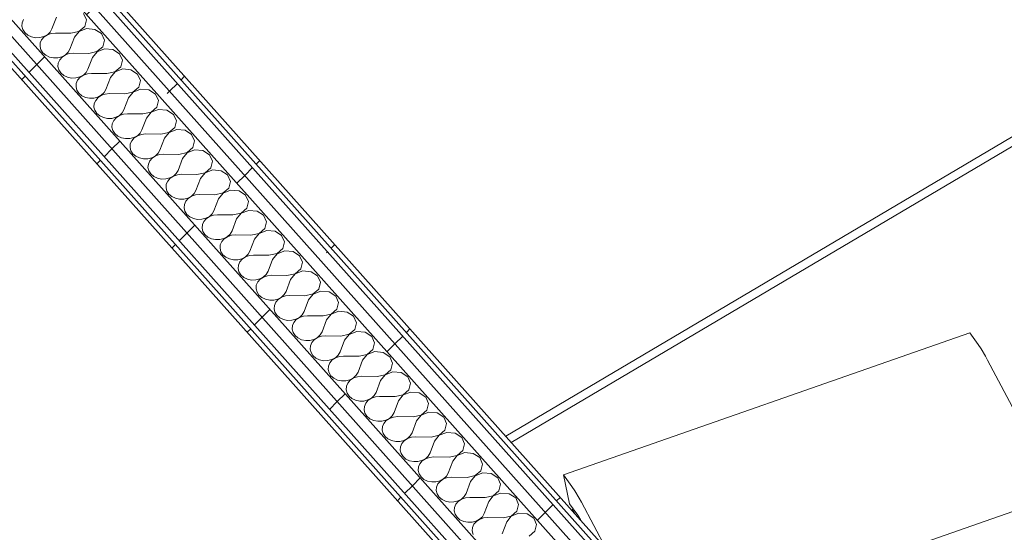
# Model space of a CAD drawing. Header units: millimetres. Extents: x -36631 to 27388, y -24993 to 6945.
# Tile 113 of 256: x -2560 to -1425, y -16133 to -15542. Entities that reach past the tile are written whole.
import ezdxf

# ---------------------------------------------------------------- set-up
doc = ezdxf.new("R2010")
doc.units = ezdxf.units.MM
doc.header["$MEASUREMENT"] = 0
doc.linetypes.add('Wipeout_Contour', pattern=[1000, 0, -1000])
doc.layers.add('Nuevo_08_E_Envans secs', color=7, linetype='Continuous')
doc.layers.add('Nuevo_09_EI_Mobiliari general', color=7, linetype='Continuous')
doc.layers.add('Nuevo_08_E_Envans secs_Pluma_Nº__1', color=7, linetype='Continuous', lineweight=5)
doc.layers.add('Nuevo_09_EI_Mobiliari general_Pluma_Nº__1', color=7, linetype='Continuous', lineweight=5)
for name, color, linetype, lineweight, true_color in [('Nuevo_08_E_Envans secs_Pluma_Nº__102', 7, 'Continuous', 5, 0xcccccc), ('Nuevo_08_E_Envans secs_Pluma_Nº__171', 171, 'Continuous', 13, 0xaaaaff), ('Nuevo_08_E_Envans secs_Pluma_Nº__177', 7, 'Continuous', 15, 0xf7e046)]:
    doc.layers.add(name, color=color, linetype=linetype, lineweight=lineweight, true_color=true_color)
pattern_1 = [(45, (0, 0), (-183.8478, 183.8478), [195, -65]), (45, (7e-14, 183.85), (-183.8478, 183.8478), [195, -65])]

# ---------------------------------------------------------------- blocks, each defined once
blk = doc.blocks.new('Elem Sección_161_1')
at = {"layer": 'Nuevo_09_EI_Mobiliari general_Pluma_Nº__1', "color": 7, "linetype": 'Continuous', "lineweight": 5}
for p, q in [((-399.5, -15074.8), (-1999.5, -16022.4)), ((-399.5, -15085.9), (-1993.1, -16029.7))]:
    blk.add_line(p, q, dxfattribs=at)
blk = doc.blocks.new('Elem Sección_164_1')
at = {"layer": 'Nuevo_09_EI_Mobiliari general_Pluma_Nº__1', "color": 7, "linetype": 'Continuous', "lineweight": 5}
for p, q in [((-1932.8, -16067.1), (-1464.6, -15903.1)), ((-1454.9, -15916.5), (-1464.6, -15903.1)), ((-1451.5, -15921.5), (-1454.9, -15916.5)), ((-1446.5, -15929.9), (-1451.5, -15921.5)), ((-1443.9, -15934.7), (-1446.5, -15929.9)), ((-1361.6, -16090.5), (-1443.9, -15934.7)), ((-1742.2, -16223.7), (-1273.9, -16059.8)), ((-1256.2, -16096.6), (-1273.9, -16059.8)), ((-1923.2, -16080.5), (-1932.8, -16067.1)), ((-1932.8, -16067.1), (-1926, -16100.4)), ((-1919.7, -16085.4), (-1923.2, -16080.5)), ((-1914.7, -16093.8), (-1919.7, -16085.4)), ((-1912.2, -16098.6), (-1914.7, -16093.8)), ((-1724.4, -16260.5), (-1256.2, -16096.6)), ((-1261.8, -16105.9), (-1256.2, -16096.6)), ((-1926, -16100.4), (-1916.5, -16113.6)), ((-1923.1, -16107.2), (-1921.5, -16106.6)), ((-1919.3, -16112.5), (-1923.1, -16107.2)), ((-1923.1, -16107.2), (-1923.1, -16108.2)), ((-1883.8, -16152.3), (-1912.2, -16098.6)), ((-1722.9, -16267.3), (-1254.7, -16103.4)), ((-1251, -16110.6), (-1254.7, -16103.4)), ((-1916.5, -16113.6), (-1915.2, -16115.4)), ((-1915.2, -16115.4), (-1913.3, -16118.6)), ((-1913.3, -16118.6), (-1912.6, -16120)), ((-1719.3, -16274.6), (-1251, -16110.6)), ((-1264.5, -16136.7), (-1251, -16110.6)), ((-1277.1, -16219.7), (-1264.5, -16136.7)), ((-1276.3, -16266.3), (-1277.1, -16219.7)), ((-1742.2, -16223.7), (-1754.7, -16243.9)), ((-1724.4, -16260.5), (-1742.2, -16223.7)), ((-1754.7, -16243.9), (-1762.7, -16288.3)), ((-1737, -16281.4), (-1724.4, -16260.5)), ((-1722.9, -16267.3), (-1736.3, -16293.3)), ((-1719.3, -16274.6), (-1722.9, -16267.3)), ((-1277.4, -16269), (-1276.5, -16267.7)), ((-1276.5, -16267.7), (-1276.3, -16266.3)), ((-1732.7, -16300.6), (-1719.3, -16274.6)), ((-1660.4, -16403.1), (-1277.4, -16269)), ((-1742.2, -16311.3), (-1737, -16281.4)), ((-1286.1, -16287.4), (-1324.4, -16285.4)), ((-1286.1, -16287.4), (-1282.2, -16293.4)), ((-1258.7, -16312.5), (-1286.1, -16287.4)), ((-1736.3, -16293.3), (-1739.5, -16314.3)), ((-1735.5, -16318.8), (-1732.7, -16300.6)), ((-1346, -16293), (-1346.3, -16299.6)), ((-1282.2, -16293.4), (-1285.2, -16302.8)), ((-1350.5, -16308.2), (-1406.8, -16314.3)), ((-1301.7, -16310.7), (-1350.5, -16308.2)), ((-1293.3, -16309.9), (-1301.7, -16310.7)), ((-1278.9, -16331.6), (-1301.7, -16310.7)), ((-1285.2, -16302.8), (-1293.3, -16309.9)), ((-1258.9, -16312.4), (-1246.9, -16309.2)), ((-1258.7, -16312.5), (-1253.9, -16319.4)), ((-1256.4, -16315.9), (-1246.6, -16313.3)), ((-1246.9, -16309.2), (-1227.5, -16310.2)), ((-1246.6, -16313.3), (-1225.6, -16314.4)), ((-1227.5, -16310.2), (-1219.4, -16316.8)), ((-1253.9, -16319.4), (-1257.9, -16327.9)), ((-1225.6, -16314.4), (-1216.9, -16321.6)), ((-1219.4, -16316.8), (-1219.3, -16319.6)), ((-1216.9, -16321.6), (-1215.5, -16344.9)), ((-1268.2, -16332.9), (-1278.9, -16331.6)), ((-1276.1, -16332), (-1275, -16351.4)), ((-1275.7, -16339.7), (-1275.7, -16332)), ((-1266.9, -16335.3), (-1268.5, -16336.6)), ((-1257.9, -16327.9), (-1268.2, -16332.9)), ((-1263.8, -16332.8), (-1266.2, -16334.8)), ((-1262.7, -16330.2), (-1263.8, -16332.8)), ((-1273.5, -16338.9), (-1275.7, -16339.7)), ((-1275, -16351.4), (-1266.3, -16342.3)), ((-1268.5, -16336.6), (-1273.5, -16338.9)), ((-1265.1, -16342.6), (-1273.3, -16351.2)), ((-1266.3, -16342.3), (-1245.3, -16336.6)), ((-1245.3, -16337.3), (-1265.1, -16342.6)), ((-1264.4, -16347.7), (-1245, -16342.5)), ((-1245.3, -16336.6), (-1224.2, -16337.7)), ((-1225.5, -16338.3), (-1245.3, -16337.3)), ((-1245, -16342.5), (-1225.6, -16343.5)), ((-1225.6, -16343.5), (-1217.5, -16350.2)), ((-1217.2, -16345.1), (-1225.5, -16338.3)), ((-1224.2, -16337.7), (-1215.5, -16344.9)), ((-1217.9, -16344.6), (-1217.5, -16350.2)), ((-1215.5, -16344.9), (-1217.2, -16345.1)), ((-1273.3, -16351.2), (-1275, -16351.4)), ((-1272.7, -16350.6), (-1272.4, -16356.1)), ((-1272.4, -16356.1), (-1264.4, -16347.7)), ((-1264.4, -16362.8), (-1272.4, -16356.1)), ((-1225.6, -16358.6), (-1239.5, -16362.3)), ((-1217.5, -16350.2), (-1225.6, -16358.6)), ((-1499.6, -16485.6), (-1561.4, -16368.4)), ((-1250.5, -16363.5), (-1264.4, -16362.8)), ((-1527.5, -16495.3), (-1589.3, -16378.2)), ((-1512.5, -16486.6), (-1522.7, -16491.2)), ((-1502.9, -16484.3), (-1512.5, -16486.6)), ((-1480.4, -16530.7), (-1499.6, -16485.6)), ((-1521.9, -16508.4), (-1527.5, -16495.3)), ((-1490.3, -16538.9), (-1494.1, -16539.7)), ((-1481.6, -16534.4), (-1490.3, -16538.9)), ((-1480.4, -16530.7), (-1481.6, -16534.4)), ((-1473.8, -16562.5), (-1480.4, -16530.7)), ((-1446.8, -16619.5), (-1446.6, -16620.4)), ((-1446.6, -16620.4), (-1446.8, -16620.6))]:
    blk.add_line(p, q, dxfattribs=at)
blk = doc.blocks.new('*X284')
at = {"layer": 'Nuevo_08_E_Envans secs_Pluma_Nº__102', "color": 254, "linetype": 'Continuous', "lineweight": 5, "true_color": 0xcccccc}
for p, q in [((-2555.4, -15541.4), (-2557, -15545.2)), ((-2517.5, -15538.6), (-2522.8, -15552.3)), ((-2483, -15541.7), (-2486.3, -15534.4)), ((-2557, -15545.2), (-2557.3, -15549.1)), ((-2557.3, -15549.1), (-2556.3, -15553)), ((-2524.8, -15555.9), (-2522.8, -15552.3)), ((-2491.6, -15555.2), (-2485, -15549.5)), ((-2482.8, -15551.9), (-2491.5, -15555.3)), ((-2485, -15549.5), (-2483, -15541.7)), ((-2473.2, -15552.8), (-2482.8, -15551.9)), ((-2465.6, -15557.7), (-2473.2, -15552.8)), ((-2556.3, -15553), (-2554, -15556.5)), ((-2554, -15556.5), (-2550.6, -15559.4)), ((-2550.6, -15559.4), (-2546.4, -15561.4)), ((-2546.4, -15561.4), (-2541.7, -15562.4)), ((-2541.7, -15562.4), (-2536.8, -15562.3)), ((-2536.8, -15562.3), (-2532.1, -15561.1)), ((-2531.8, -15561.5), (-2534.6, -15564.7)), ((-2532.1, -15561.1), (-2528, -15558.9)), ((-2528, -15559), (-2531.8, -15561.5)), ((-2528, -15558.9), (-2524.8, -15555.9)), ((-2523.5, -15557.5), (-2528, -15559)), ((-2518.6, -15557), (-2523.5, -15557.5)), ((-2500.9, -15557.2), (-2518.6, -15557)), ((-2496.8, -15561.9), (-2502, -15575.6)), ((-2500.9, -15557.2), (-2491.6, -15555.2)), ((-2491.5, -15555.3), (-2496.8, -15561.9)), ((-2462.2, -15565.1), (-2465.6, -15557.7)), ((-2536.2, -15568.5), (-2536.5, -15572.4)), ((-2536.5, -15572.4), (-2535.5, -15576.3)), ((-2534.6, -15564.7), (-2536.2, -15568.5)), ((-2470.8, -15578.5), (-2464.2, -15572.8)), ((-2462, -15575.2), (-2470.7, -15578.6)), ((-2464.2, -15572.8), (-2462.2, -15565.1)), ((-2452.4, -15576.1), (-2462, -15575.2)), ((-2535.5, -15576.3), (-2533.2, -15579.8)), ((-2533.2, -15579.8), (-2529.8, -15582.7)), ((-2529.8, -15582.7), (-2525.6, -15584.7)), ((-2525.6, -15584.7), (-2520.9, -15585.7)), ((-2520.9, -15585.7), (-2516, -15585.6)), ((-2516, -15585.6), (-2511.4, -15584.4)), ((-2511, -15584.8), (-2513.8, -15588)), ((-2511.4, -15584.4), (-2507.3, -15582.2)), ((-2507.2, -15582.3), (-2511, -15584.8)), ((-2507.3, -15582.2), (-2504.1, -15579.2)), ((-2502.7, -15580.8), (-2507.2, -15582.3)), ((-2504.1, -15579.2), (-2502, -15575.6)), ((-2497.9, -15580.3), (-2502.7, -15580.8)), ((-2480.2, -15580.5), (-2497.9, -15580.3)), ((-2476, -15585.2), (-2481.2, -15598.9)), ((-2480.2, -15580.5), (-2470.8, -15578.5)), ((-2470.7, -15578.6), (-2476, -15585.2)), ((-2444.8, -15581), (-2452.4, -15576.1)), ((-2441.5, -15588.4), (-2444.8, -15581)), ((-2515.5, -15591.8), (-2515.8, -15595.7)), ((-2515.8, -15595.7), (-2514.8, -15599.6)), ((-2513.8, -15588), (-2515.5, -15591.8)), ((-2450.1, -15601.8), (-2443.4, -15596.1)), ((-2443.4, -15596.1), (-2441.5, -15588.4)), ((-2514.8, -15599.6), (-2512.5, -15603.1)), ((-2512.5, -15603.1), (-2509.1, -15606)), ((-2509.1, -15606), (-2504.9, -15608)), ((-2504.9, -15608), (-2500.1, -15609)), ((-2500.1, -15609), (-2495.3, -15608.9)), ((-2495.3, -15608.9), (-2490.6, -15607.7)), ((-2490.2, -15608.1), (-2493.1, -15611.3)), ((-2490.6, -15607.7), (-2486.5, -15605.5)), ((-2486.4, -15605.6), (-2490.2, -15608.1)), ((-2486.5, -15605.5), (-2483.3, -15602.5)), ((-2481.9, -15604.1), (-2486.4, -15605.6)), ((-2483.3, -15602.5), (-2481.2, -15598.9)), ((-2477.1, -15603.6), (-2481.9, -15604.1)), ((-2459.4, -15603.8), (-2477.1, -15603.6)), ((-2455.3, -15608.5), (-2460.5, -15622.2)), ((-2459.4, -15603.8), (-2450.1, -15601.8)), ((-2450, -15601.9), (-2455.3, -15608.5)), ((-2441.2, -15598.5), (-2450, -15601.9)), ((-2431.6, -15599.4), (-2441.2, -15598.5)), ((-2424, -15604.3), (-2431.6, -15599.4)), ((-2420.7, -15611.7), (-2424, -15604.3)), ((-2494.7, -15615.1), (-2495, -15619.1)), ((-2495, -15619.1), (-2494, -15622.9)), ((-2493.1, -15611.3), (-2494.7, -15615.1)), ((-2429.3, -15625.1), (-2422.7, -15619.4)), ((-2422.7, -15619.4), (-2420.7, -15611.7)), ((-2494, -15622.9), (-2491.7, -15626.4)), ((-2491.7, -15626.4), (-2488.3, -15629.3)), ((-2488.3, -15629.3), (-2484.1, -15631.3)), ((-2484.1, -15631.3), (-2479.4, -15632.3)), ((-2479.4, -15632.3), (-2474.5, -15632.2)), ((-2474.5, -15632.2), (-2469.8, -15631)), ((-2469.5, -15631.4), (-2472.3, -15634.7)), ((-2469.8, -15631), (-2465.8, -15628.8)), ((-2465.7, -15628.9), (-2469.5, -15631.4)), ((-2465.8, -15628.8), (-2462.6, -15625.8)), ((-2461.2, -15627.4), (-2465.7, -15628.9)), ((-2462.6, -15625.8), (-2460.5, -15622.2)), ((-2456.3, -15626.9), (-2461.2, -15627.4)), ((-2438.6, -15627.1), (-2456.3, -15626.9)), ((-2434.5, -15631.8), (-2439.7, -15645.5)), ((-2438.6, -15627.1), (-2429.3, -15625.1)), ((-2429.2, -15625.2), (-2434.5, -15631.8)), ((-2420.5, -15621.8), (-2429.2, -15625.2)), ((-2410.9, -15622.7), (-2420.5, -15621.8)), ((-2403.3, -15627.6), (-2410.9, -15622.7)), ((-2400, -15635), (-2403.3, -15627.6)), ((-2473.9, -15638.4), (-2474.3, -15642.4)), ((-2474.3, -15642.4), (-2473.2, -15646.2)), ((-2472.3, -15634.7), (-2473.9, -15638.4)), ((-2408.5, -15648.4), (-2401.9, -15642.7)), ((-2401.9, -15642.7), (-2400, -15635)), ((-2473.2, -15646.2), (-2470.9, -15649.7)), ((-2470.9, -15649.7), (-2467.5, -15652.6)), ((-2467.5, -15652.6), (-2463.3, -15654.6)), ((-2463.3, -15654.6), (-2458.6, -15655.6)), ((-2453.7, -15655.5), (-2449.1, -15654.3)), ((-2448.7, -15654.7), (-2451.5, -15658)), ((-2449.1, -15654.3), (-2445, -15652.1)), ((-2444.9, -15652.2), (-2448.7, -15654.7)), ((-2445, -15652.1), (-2441.8, -15649.1)), ((-2440.4, -15650.7), (-2444.9, -15652.2)), ((-2441.8, -15649.1), (-2439.7, -15645.5)), ((-2435.6, -15650.2), (-2440.4, -15650.7)), ((-2417.9, -15650.4), (-2435.6, -15650.2)), ((-2417.9, -15650.4), (-2408.5, -15648.4)), ((-2408.5, -15648.5), (-2413.7, -15655.1)), ((-2399.7, -15645.1), (-2408.5, -15648.5)), ((-2390.1, -15646), (-2399.7, -15645.1)), ((-2382.5, -15650.9), (-2390.1, -15646)), ((-2379.2, -15658.3), (-2382.5, -15650.9)), ((-2458.6, -15655.6), (-2453.7, -15655.5)), ((-2453.2, -15661.7), (-2453.5, -15665.7)), ((-2453.5, -15665.7), (-2452.5, -15669.6)), ((-2451.5, -15658), (-2453.2, -15661.7)), ((-2413.7, -15655.1), (-2419, -15668.9)), ((-2387.8, -15671.7), (-2381.1, -15666)), ((-2381.1, -15666), (-2379.2, -15658.3)), ((-2452.5, -15669.6), (-2450.2, -15673.1)), ((-2450.2, -15673.1), (-2446.8, -15675.9)), ((-2446.8, -15675.9), (-2442.6, -15677.9)), ((-2433, -15678.8), (-2428.3, -15677.6)), ((-2428.3, -15677.6), (-2424.2, -15675.5)), ((-2424.1, -15675.5), (-2427.9, -15678)), ((-2424.2, -15675.5), (-2421, -15672.5)), ((-2419.6, -15674), (-2424.1, -15675.5)), ((-2421, -15672.5), (-2419, -15668.9)), ((-2414.8, -15673.5), (-2419.6, -15674)), ((-2397.1, -15673.7), (-2414.8, -15673.5)), ((-2397.1, -15673.7), (-2387.8, -15671.7)), ((-2387.7, -15671.8), (-2393, -15678.4)), ((-2378.9, -15668.5), (-2387.7, -15671.8)), ((-2369.3, -15669.3), (-2378.9, -15668.5)), ((-2361.7, -15674.2), (-2369.3, -15669.3)), ((-2358.4, -15681.6), (-2361.7, -15674.2)), ((-2442.6, -15677.9), (-2437.8, -15678.9)), ((-2437.8, -15678.9), (-2433, -15678.8)), ((-2432.4, -15685), (-2432.7, -15689)), ((-2432.7, -15689), (-2431.7, -15692.9)), ((-2430.8, -15681.3), (-2432.4, -15685)), ((-2427.9, -15678), (-2430.8, -15681.3)), ((-2393, -15678.4), (-2398.2, -15692.2)), ((-2360.4, -15689.3), (-2358.4, -15681.6)), ((-2431.7, -15692.9), (-2429.4, -15696.4)), ((-2429.4, -15696.4), (-2426, -15699.2)), ((-2426, -15699.2), (-2421.8, -15701.2)), ((-2407.5, -15700.9), (-2403.5, -15698.8)), ((-2403.4, -15698.9), (-2407.2, -15701.3)), ((-2403.5, -15698.8), (-2400.3, -15695.8)), ((-2398.9, -15697.3), (-2403.4, -15698.9)), ((-2400.3, -15695.8), (-2398.2, -15692.2)), ((-2394, -15696.8), (-2398.9, -15697.3)), ((-2376.3, -15697.1), (-2394, -15696.8)), ((-2376.3, -15697.1), (-2367, -15695)), ((-2366.9, -15695.1), (-2372.2, -15701.7)), ((-2367, -15695), (-2360.4, -15689.3)), ((-2358.2, -15691.8), (-2366.9, -15695.1)), ((-2348.6, -15692.6), (-2358.2, -15691.8)), ((-2341, -15697.5), (-2348.6, -15692.6)), ((-2337.7, -15704.9), (-2341, -15697.5)), ((-2421.8, -15701.2), (-2417.1, -15702.2)), ((-2417.1, -15702.2), (-2412.2, -15702.1)), ((-2412.2, -15702.1), (-2407.5, -15700.9)), ((-2411.6, -15708.3), (-2412, -15712.3)), ((-2410, -15704.6), (-2411.6, -15708.3)), ((-2407.2, -15701.3), (-2410, -15704.6)), ((-2372.2, -15701.7), (-2377.4, -15715.5)), ((-2339.6, -15712.6), (-2337.7, -15704.9)), ((-2412, -15712.3), (-2410.9, -15716.2)), ((-2410.9, -15716.2), (-2408.6, -15719.7)), ((-2408.6, -15719.7), (-2405.3, -15722.5)), ((-2405.3, -15722.5), (-2401, -15724.5)), ((-2386.8, -15724.2), (-2382.7, -15722.1)), ((-2382.6, -15722.2), (-2386.4, -15724.6)), ((-2382.7, -15722.1), (-2379.5, -15719.1)), ((-2378.1, -15720.6), (-2382.6, -15722.2)), ((-2379.5, -15719.1), (-2377.4, -15715.5)), ((-2373.3, -15720.1), (-2378.1, -15720.6)), ((-2355.6, -15720.4), (-2373.3, -15720.1)), ((-2355.6, -15720.4), (-2346.2, -15718.3)), ((-2346.2, -15718.4), (-2351.4, -15725)), ((-2346.2, -15718.3), (-2339.6, -15712.6)), ((-2337.4, -15715.1), (-2346.2, -15718.4)), ((-2327.8, -15716), (-2337.4, -15715.1)), ((-2320.2, -15720.8), (-2327.8, -15716)), ((-2316.9, -15728.2), (-2320.2, -15720.8)), ((-2401, -15724.5), (-2396.3, -15725.5)), ((-2396.3, -15725.5), (-2391.4, -15725.4)), ((-2391.4, -15725.4), (-2386.8, -15724.2)), ((-2390.9, -15731.6), (-2391.2, -15735.6)), ((-2389.2, -15727.9), (-2390.9, -15731.6)), ((-2386.4, -15724.6), (-2389.2, -15727.9)), ((-2351.4, -15725), (-2356.7, -15738.8)), ((-2318.8, -15735.9), (-2316.9, -15728.2)), ((-2391.2, -15735.6), (-2390.2, -15739.5)), ((-2390.2, -15739.5), (-2387.9, -15743)), ((-2387.9, -15743), (-2384.5, -15745.8)), ((-2366, -15747.5), (-2361.9, -15745.4)), ((-2361.8, -15745.5), (-2365.7, -15748)), ((-2361.9, -15745.4), (-2358.7, -15742.4)), ((-2357.3, -15743.9), (-2361.8, -15745.5)), ((-2358.7, -15742.4), (-2356.7, -15738.8)), ((-2352.5, -15743.4), (-2357.3, -15743.9)), ((-2334.8, -15743.7), (-2352.5, -15743.4)), ((-2334.8, -15743.7), (-2325.5, -15741.6)), ((-2325.4, -15741.7), (-2330.7, -15748.3)), ((-2325.5, -15741.6), (-2318.8, -15735.9)), ((-2316.7, -15738.4), (-2325.4, -15741.7)), ((-2307, -15739.3), (-2316.7, -15738.4)), ((-2299.5, -15744.1), (-2307, -15739.3)), ((-2296.1, -15751.5), (-2299.5, -15744.1)), ((-2384.5, -15745.8), (-2380.3, -15747.8)), ((-2380.3, -15747.8), (-2375.5, -15748.8)), ((-2375.5, -15748.8), (-2370.7, -15748.7)), ((-2370.7, -15748.7), (-2366, -15747.5)), ((-2370.1, -15754.9), (-2370.4, -15758.9)), ((-2368.5, -15751.2), (-2370.1, -15754.9)), ((-2365.7, -15748), (-2368.5, -15751.2)), ((-2330.7, -15748.3), (-2335.9, -15762.1)), ((-2298.1, -15759.2), (-2296.1, -15751.5)), ((-2370.4, -15758.9), (-2369.4, -15762.8)), ((-2369.4, -15762.8), (-2367.1, -15766.3)), ((-2367.1, -15766.3), (-2363.7, -15769.2)), ((-2341.2, -15768.7), (-2338, -15765.7)), ((-2336.6, -15767.2), (-2341.1, -15768.8)), ((-2338, -15765.7), (-2335.9, -15762.1)), ((-2331.7, -15766.7), (-2336.6, -15767.2)), ((-2314.1, -15767), (-2331.7, -15766.7)), ((-2314.1, -15767), (-2304.7, -15764.9)), ((-2304.6, -15765), (-2309.9, -15771.6)), ((-2304.7, -15764.9), (-2298.1, -15759.2)), ((-2295.9, -15761.7), (-2304.6, -15765)), ((-2286.3, -15762.6), (-2295.9, -15761.7)), ((-2278.7, -15767.4), (-2286.3, -15762.6)), ((-2275.4, -15774.8), (-2278.7, -15767.4)), ((-2363.7, -15769.2), (-2359.5, -15771.2)), ((-2359.5, -15771.2), (-2354.8, -15772.1)), ((-2354.8, -15772.1), (-2349.9, -15772)), ((-2349.9, -15772), (-2345.2, -15770.9)), ((-2349.3, -15778.2), (-2349.7, -15782.2)), ((-2347.7, -15774.5), (-2349.3, -15778.2)), ((-2344.9, -15771.3), (-2347.7, -15774.5)), ((-2345.2, -15770.9), (-2341.2, -15768.7)), ((-2341.1, -15768.8), (-2344.9, -15771.3)), ((-2309.9, -15771.6), (-2315.1, -15785.4)), ((-2277.3, -15782.5), (-2275.4, -15774.8)), ((-2349.7, -15782.2), (-2348.6, -15786.1)), ((-2348.6, -15786.1), (-2346.3, -15789.6)), ((-2346.3, -15789.6), (-2343, -15792.5)), ((-2320.4, -15792), (-2317.2, -15789)), ((-2315.8, -15790.5), (-2320.3, -15792.1)), ((-2317.2, -15789), (-2315.1, -15785.4)), ((-2311, -15790.1), (-2315.8, -15790.5)), ((-2293.3, -15790.3), (-2311, -15790.1)), ((-2293.3, -15790.3), (-2284, -15788.3)), ((-2283.9, -15788.3), (-2289.1, -15794.9)), ((-2284, -15788.3), (-2277.3, -15782.5)), ((-2275.1, -15785), (-2283.9, -15788.3)), ((-2265.5, -15785.9), (-2275.1, -15785)), ((-2257.9, -15790.7), (-2265.5, -15785.9)), ((-2254.6, -15798.1), (-2257.9, -15790.7)), ((-2343, -15792.5), (-2338.7, -15794.5)), ((-2338.7, -15794.5), (-2334, -15795.4)), ((-2334, -15795.4), (-2329.1, -15795.3)), ((-2329.1, -15795.3), (-2324.5, -15794.2)), ((-2328.6, -15801.6), (-2328.9, -15805.5)), ((-2327, -15797.8), (-2328.6, -15801.6)), ((-2324.1, -15794.6), (-2327, -15797.8)), ((-2324.5, -15794.2), (-2320.4, -15792)), ((-2320.3, -15792.1), (-2324.1, -15794.6)), ((-2289.1, -15794.9), (-2294.4, -15808.7)), ((-2256.6, -15805.8), (-2254.6, -15798.1)), ((-2328.9, -15805.5), (-2327.9, -15809.4)), ((-2327.9, -15809.4), (-2325.6, -15812.9)), ((-2325.6, -15812.9), (-2322.2, -15815.8)), ((-2299.6, -15815.3), (-2296.4, -15812.3)), ((-2295.1, -15813.8), (-2299.6, -15815.4)), ((-2296.4, -15812.3), (-2294.4, -15808.7)), ((-2290.2, -15813.4), (-2295.1, -15813.8)), ((-2272.5, -15813.6), (-2290.2, -15813.4)), ((-2272.5, -15813.6), (-2263.2, -15811.6)), ((-2263.1, -15811.7), (-2268.4, -15818.3)), ((-2263.2, -15811.6), (-2256.6, -15805.8)), ((-2254.4, -15808.3), (-2263.1, -15811.7)), ((-2244.8, -15809.2), (-2254.4, -15808.3)), ((-2237.2, -15814.1), (-2244.8, -15809.2)), ((-2322.2, -15815.8), (-2318, -15817.8)), ((-2318, -15817.8), (-2313.3, -15818.8)), ((-2313.3, -15818.8), (-2308.4, -15818.7)), ((-2308.4, -15818.7), (-2303.7, -15817.5)), ((-2307.8, -15824.9), (-2308.1, -15828.8)), ((-2306.2, -15821.1), (-2307.8, -15824.9)), ((-2303.4, -15817.9), (-2306.2, -15821.1)), ((-2303.7, -15817.5), (-2299.6, -15815.3)), ((-2299.6, -15815.4), (-2303.4, -15817.9)), ((-2268.4, -15818.3), (-2273.6, -15832)), ((-2233.8, -15821.4), (-2237.2, -15814.1)), ((-2235.8, -15829.1), (-2233.8, -15821.4)), ((-2308.1, -15828.8), (-2307.1, -15832.7)), ((-2307.1, -15832.7), (-2304.8, -15836.2)), ((-2304.8, -15836.2), (-2301.4, -15839.1)), ((-2278.9, -15838.6), (-2275.7, -15835.6)), ((-2275.7, -15835.6), (-2273.6, -15832)), ((-2251.8, -15836.9), (-2242.4, -15834.9)), ((-2242.3, -15835), (-2247.6, -15841.6)), ((-2242.4, -15834.9), (-2235.8, -15829.1)), ((-2233.6, -15831.6), (-2242.3, -15835)), ((-2224, -15832.5), (-2233.6, -15831.6)), ((-2216.4, -15837.4), (-2224, -15832.5)), ((-2301.4, -15839.1), (-2297.2, -15841.1)), ((-2297.2, -15841.1), (-2292.5, -15842.1)), ((-2292.5, -15842.1), (-2287.6, -15842)), ((-2287.6, -15842), (-2283, -15840.8)), ((-2285.4, -15844.4), (-2287.1, -15848.2)), ((-2282.6, -15841.2), (-2285.4, -15844.4)), ((-2283, -15840.8), (-2278.9, -15838.6)), ((-2278.8, -15838.7), (-2282.6, -15841.2)), ((-2274.3, -15837.2), (-2278.8, -15838.7)), ((-2269.4, -15836.7), (-2274.3, -15837.2)), ((-2251.8, -15836.9), (-2269.4, -15836.7)), ((-2247.6, -15841.6), (-2252.8, -15855.3)), ((-2213.1, -15844.7), (-2216.4, -15837.4)), ((-2215, -15852.5), (-2213.1, -15844.7)), ((-2287.1, -15848.2), (-2287.4, -15852.1)), ((-2287.4, -15852.1), (-2286.3, -15856)), ((-2286.3, -15856), (-2284.1, -15859.5)), ((-2258.1, -15861.9), (-2254.9, -15858.9)), ((-2254.9, -15858.9), (-2252.8, -15855.3)), ((-2231, -15860.2), (-2221.7, -15858.2)), ((-2221.6, -15858.3), (-2226.8, -15864.9)), ((-2221.7, -15858.2), (-2215, -15852.5)), ((-2212.8, -15854.9), (-2221.6, -15858.3)), ((-2203.2, -15855.8), (-2212.8, -15854.9)), ((-2195.6, -15860.7), (-2203.2, -15855.8)), ((-2284.1, -15859.5), (-2280.7, -15862.4)), ((-2280.7, -15862.4), (-2276.5, -15864.4)), ((-2276.5, -15864.4), (-2271.7, -15865.4)), ((-2271.7, -15865.4), (-2266.8, -15865.3)), ((-2266.8, -15865.3), (-2262.2, -15864.1)), ((-2264.7, -15867.7), (-2266.3, -15871.5)), ((-2261.8, -15864.5), (-2264.7, -15867.7)), ((-2262.2, -15864.1), (-2258.1, -15861.9)), ((-2258, -15862), (-2261.8, -15864.5)), ((-2253.5, -15860.5), (-2258, -15862)), ((-2248.7, -15860), (-2253.5, -15860.5)), ((-2231, -15860.2), (-2248.7, -15860)), ((-2226.8, -15864.9), (-2232.1, -15878.6)), ((-2192.3, -15868.1), (-2195.6, -15860.7)), ((-2194.3, -15875.8), (-2192.3, -15868.1)), ((-2266.3, -15871.5), (-2266.6, -15875.4)), ((-2266.6, -15875.4), (-2265.6, -15879.3)), ((-2265.6, -15879.3), (-2263.3, -15882.8)), ((-2234.1, -15882.2), (-2232.1, -15878.6)), ((-2210.2, -15883.5), (-2200.9, -15881.5)), ((-2200.8, -15881.6), (-2206.1, -15888.2)), ((-2200.9, -15881.5), (-2194.3, -15875.8)), ((-2192.1, -15878.2), (-2200.8, -15881.6)), ((-2182.5, -15879.1), (-2192.1, -15878.2)), ((-2174.9, -15884), (-2182.5, -15879.1)), ((-2263.3, -15882.8), (-2259.9, -15885.7)), ((-2259.9, -15885.7), (-2255.7, -15887.7)), ((-2255.7, -15887.7), (-2251, -15888.7)), ((-2251, -15888.7), (-2246.1, -15888.6)), ((-2246.1, -15888.6), (-2241.4, -15887.4)), ((-2243.9, -15891), (-2245.5, -15894.8)), ((-2241.1, -15887.8), (-2243.9, -15891)), ((-2241.4, -15887.4), (-2237.3, -15885.2)), ((-2237.3, -15885.3), (-2241.1, -15887.8)), ((-2237.3, -15885.2), (-2234.1, -15882.2)), ((-2232.8, -15883.8), (-2237.3, -15885.3)), ((-2227.9, -15883.3), (-2232.8, -15883.8)), ((-2210.2, -15883.5), (-2227.9, -15883.3)), ((-2206.1, -15888.2), (-2211.3, -15901.9)), ((-2171.5, -15891.4), (-2174.9, -15884)), ((-2173.5, -15899.1), (-2171.5, -15891.4)), ((-2245.5, -15894.8), (-2245.8, -15898.7)), ((-2245.8, -15898.7), (-2244.8, -15902.6)), ((-2244.8, -15902.6), (-2242.5, -15906.1)), ((-2213.4, -15905.5), (-2211.3, -15901.9)), ((-2180.1, -15904.8), (-2173.5, -15899.1)), ((-2171.3, -15901.5), (-2180, -15904.9)), ((-2161.7, -15902.4), (-2171.3, -15901.5)), ((-2154.1, -15907.3), (-2161.7, -15902.4)), ((-2242.5, -15906.1), (-2239.1, -15909)), ((-2239.1, -15909), (-2234.9, -15911)), ((-2234.9, -15911), (-2230.2, -15912)), ((-2230.2, -15912), (-2225.3, -15911.9)), ((-2225.3, -15911.9), (-2220.7, -15910.7)), ((-2223.1, -15914.3), (-2224.8, -15918.1)), ((-2220.3, -15911.1), (-2223.1, -15914.3)), ((-2220.7, -15910.7), (-2216.6, -15908.5)), ((-2216.5, -15908.6), (-2220.3, -15911.1)), ((-2216.6, -15908.5), (-2213.4, -15905.5)), ((-2212, -15907.1), (-2216.5, -15908.6)), ((-2207.2, -15906.6), (-2212, -15907.1)), ((-2189.5, -15906.8), (-2207.2, -15906.6)), ((-2185.3, -15911.5), (-2190.5, -15925.2)), ((-2189.5, -15906.8), (-2180.1, -15904.8)), ((-2180, -15904.9), (-2185.3, -15911.5)), ((-2150.8, -15914.7), (-2154.1, -15907.3)), ((-2152.7, -15922.4), (-2150.8, -15914.7)), ((-2224.8, -15918.1), (-2225.1, -15922.1)), ((-2225.1, -15922.1), (-2224, -15925.9)), ((-2224, -15925.9), (-2221.8, -15929.4)), ((-2192.6, -15928.8), (-2190.5, -15925.2)), ((-2159.4, -15928.1), (-2152.7, -15922.4)), ((-2150.5, -15924.8), (-2159.3, -15928.2)), ((-2140.9, -15925.7), (-2150.5, -15924.8)), ((-2133.3, -15930.6), (-2140.9, -15925.7)), ((-2221.8, -15929.4), (-2218.4, -15932.3)), ((-2218.4, -15932.3), (-2214.2, -15934.3)), ((-2214.2, -15934.3), (-2209.4, -15935.3)), ((-2209.4, -15935.3), (-2204.6, -15935.2)), ((-2204.6, -15935.2), (-2199.9, -15934)), ((-2202.4, -15937.7), (-2204, -15941.4)), ((-2199.5, -15934.4), (-2202.4, -15937.7)), ((-2199.9, -15934), (-2195.8, -15931.8)), ((-2195.7, -15931.9), (-2199.5, -15934.4)), ((-2195.8, -15931.8), (-2192.6, -15928.8)), ((-2191.2, -15930.4), (-2195.7, -15931.9)), ((-2186.4, -15929.9), (-2191.2, -15930.4)), ((-2168.7, -15930.1), (-2186.4, -15929.9)), ((-2164.6, -15934.8), (-2169.8, -15948.5)), ((-2168.7, -15930.1), (-2159.4, -15928.1)), ((-2159.3, -15928.2), (-2164.6, -15934.8)), ((-2130, -15938), (-2133.3, -15930.6)), ((-2132, -15945.7), (-2130, -15938)), ((-2204, -15941.4), (-2204.3, -15945.4)), ((-2204.3, -15945.4), (-2203.3, -15949.2)), ((-2203.3, -15949.2), (-2201, -15952.8)), ((-2171.8, -15952.1), (-2169.8, -15948.5)), ((-2138.6, -15951.4), (-2132, -15945.7)), ((-2129.8, -15948.1), (-2138.5, -15951.5)), ((-2120.2, -15949), (-2129.8, -15948.1)), ((-2112.6, -15953.9), (-2120.2, -15949)), ((-2201, -15952.8), (-2197.6, -15955.6)), ((-2197.6, -15955.6), (-2193.4, -15957.6)), ((-2193.4, -15957.6), (-2188.7, -15958.6)), ((-2188.7, -15958.6), (-2183.8, -15958.5)), ((-2183.8, -15958.5), (-2179.1, -15957.3)), ((-2181.6, -15961), (-2183.2, -15964.7)), ((-2178.8, -15957.7), (-2181.6, -15961)), ((-2179.1, -15957.3), (-2175, -15955.1)), ((-2175, -15955.2), (-2178.8, -15957.7)), ((-2175, -15955.1), (-2171.8, -15952.1)), ((-2170.5, -15953.7), (-2175, -15955.2)), ((-2165.6, -15953.2), (-2170.5, -15953.7)), ((-2147.9, -15953.4), (-2165.6, -15953.2)), ((-2143.8, -15958.1), (-2149, -15971.9)), ((-2147.9, -15953.4), (-2138.6, -15951.4)), ((-2138.5, -15951.5), (-2143.8, -15958.1)), ((-2109.3, -15961.3), (-2112.6, -15953.9)), ((-2111.2, -15969), (-2109.3, -15961.3)), ((-2183.2, -15964.7), (-2183.5, -15968.7)), ((-2183.5, -15968.7), (-2182.5, -15972.6)), ((-2182.5, -15972.6), (-2180.2, -15976.1)), ((-2151.1, -15975.5), (-2149, -15971.9)), ((-2117.8, -15974.7), (-2111.2, -15969)), ((-2109, -15971.5), (-2117.8, -15974.8)), ((-2099.4, -15972.3), (-2109, -15971.5)), ((-2091.8, -15977.2), (-2099.4, -15972.3)), ((-2180.2, -15976.1), (-2176.8, -15978.9)), ((-2176.8, -15978.9), (-2172.6, -15980.9)), ((-2172.6, -15980.9), (-2167.9, -15981.9)), ((-2167.9, -15981.9), (-2163, -15981.8)), ((-2163, -15981.8), (-2158.4, -15980.6)), ((-2158, -15981), (-2160.8, -15984.3)), ((-2158.4, -15980.6), (-2154.3, -15978.5)), ((-2154.2, -15978.5), (-2158, -15981)), ((-2154.3, -15978.5), (-2151.1, -15975.5)), ((-2149.7, -15977), (-2154.2, -15978.5)), ((-2144.9, -15976.5), (-2149.7, -15977)), ((-2127.2, -15976.7), (-2144.9, -15976.5)), ((-2123, -15981.4), (-2128.2, -15995.2)), ((-2127.2, -15976.7), (-2117.8, -15974.7)), ((-2117.8, -15974.8), (-2123, -15981.4)), ((-2088.5, -15984.6), (-2091.8, -15977.2)), ((-2162.5, -15988), (-2162.8, -15992)), ((-2162.8, -15992), (-2161.8, -15995.9)), ((-2160.8, -15984.3), (-2162.5, -15988)), ((-2130.3, -15998.8), (-2128.2, -15995.2)), ((-2097.1, -15998), (-2090.4, -15992.3)), ((-2088.2, -15994.8), (-2097, -15998.1)), ((-2090.4, -15992.3), (-2088.5, -15984.6)), ((-2078.6, -15995.6), (-2088.2, -15994.8)), ((-2161.8, -15995.9), (-2159.5, -15999.4)), ((-2159.5, -15999.4), (-2156.1, -16002.2)), ((-2156.1, -16002.2), (-2151.9, -16004.2)), ((-2151.9, -16004.2), (-2147.1, -16005.2)), ((-2147.1, -16005.2), (-2142.3, -16005.1)), ((-2142.3, -16005.1), (-2137.6, -16003.9)), ((-2137.2, -16004.3), (-2140.1, -16007.6)), ((-2137.6, -16003.9), (-2133.5, -16001.8)), ((-2133.4, -16001.9), (-2137.2, -16004.3)), ((-2133.5, -16001.8), (-2130.3, -15998.8)), ((-2128.9, -16000.3), (-2133.4, -16001.9)), ((-2124.1, -15999.8), (-2128.9, -16000.3)), ((-2106.4, -16000.1), (-2124.1, -15999.8)), ((-2102.3, -16004.7), (-2107.5, -16018.5)), ((-2106.4, -16000.1), (-2097.1, -15998)), ((-2097, -15998.1), (-2102.3, -16004.7)), ((-2071, -16000.5), (-2078.6, -15995.6)), ((-2067.7, -16007.9), (-2071, -16000.5)), ((-2141.7, -16011.3), (-2142, -16015.3)), ((-2142, -16015.3), (-2141, -16019.2)), ((-2140.1, -16007.6), (-2141.7, -16011.3)), ((-2076.3, -16021.3), (-2069.7, -16015.6)), ((-2067.5, -16018.1), (-2076.2, -16021.4)), ((-2069.7, -16015.6), (-2067.7, -16007.9)), ((-2057.9, -16019), (-2067.5, -16018.1)), ((-2141, -16019.2), (-2138.7, -16022.7)), ((-2138.7, -16022.7), (-2135.3, -16025.5)), ((-2135.3, -16025.5), (-2131.1, -16027.5)), ((-2131.1, -16027.5), (-2126.4, -16028.5)), ((-2126.4, -16028.5), (-2121.5, -16028.4)), ((-2121.5, -16028.4), (-2116.8, -16027.2)), ((-2116.5, -16027.6), (-2119.3, -16030.9)), ((-2116.8, -16027.2), (-2112.8, -16025.1)), ((-2112.7, -16025.2), (-2116.5, -16027.6)), ((-2112.8, -16025.1), (-2109.6, -16022.1)), ((-2108.2, -16023.6), (-2112.7, -16025.2)), ((-2109.6, -16022.1), (-2107.5, -16018.5)), ((-2103.3, -16023.1), (-2108.2, -16023.6)), ((-2085.6, -16023.4), (-2103.3, -16023.1)), ((-2081.5, -16028), (-2086.7, -16041.8)), ((-2085.6, -16023.4), (-2076.3, -16021.3)), ((-2076.2, -16021.4), (-2081.5, -16028)), ((-2050.3, -16023.8), (-2057.9, -16019)), ((-2047, -16031.2), (-2050.3, -16023.8)), ((-2120.9, -16034.6), (-2121.3, -16038.6)), ((-2121.3, -16038.6), (-2120.2, -16042.5)), ((-2119.3, -16030.9), (-2120.9, -16034.6)), ((-2055.5, -16044.6), (-2048.9, -16038.9)), ((-2048.9, -16038.9), (-2047, -16031.2)), ((-2120.2, -16042.5), (-2117.9, -16046)), ((-2117.9, -16046), (-2114.6, -16048.8)), ((-2114.6, -16048.8), (-2110.3, -16050.8)), ((-2110.3, -16050.8), (-2105.6, -16051.8)), ((-2105.6, -16051.8), (-2100.7, -16051.7)), ((-2100.7, -16051.7), (-2096.1, -16050.5)), ((-2095.7, -16051), (-2098.5, -16054.2)), ((-2096.1, -16050.5), (-2092, -16048.4)), ((-2091.9, -16048.5), (-2095.7, -16051)), ((-2092, -16048.4), (-2088.8, -16045.4)), ((-2087.4, -16046.9), (-2091.9, -16048.5)), ((-2088.8, -16045.4), (-2086.7, -16041.8)), ((-2082.6, -16046.4), (-2087.4, -16046.9)), ((-2064.9, -16046.7), (-2082.6, -16046.4)), ((-2060.7, -16051.3), (-2066, -16065.1)), ((-2064.9, -16046.7), (-2055.5, -16044.6)), ((-2055.5, -16044.7), (-2060.7, -16051.3)), ((-2046.7, -16041.4), (-2055.5, -16044.7)), ((-2037.1, -16042.3), (-2046.7, -16041.4)), ((-2029.5, -16047.1), (-2037.1, -16042.3)), ((-2026.2, -16054.5), (-2029.5, -16047.1)), ((-2100.2, -16057.9), (-2100.5, -16061.9)), ((-2100.5, -16061.9), (-2099.5, -16065.8)), ((-2098.5, -16054.2), (-2100.2, -16057.9)), ((-2034.8, -16067.9), (-2028.1, -16062.2)), ((-2028.1, -16062.2), (-2026.2, -16054.5)), ((-2099.5, -16065.8), (-2097.2, -16069.3)), ((-2097.2, -16069.3), (-2093.8, -16072.2)), ((-2093.8, -16072.2), (-2089.6, -16074.2)), ((-2089.6, -16074.2), (-2084.8, -16075.1)), ((-2084.8, -16075.1), (-2080, -16075)), ((-2080, -16075), (-2075.3, -16073.9)), ((-2074.9, -16074.3), (-2077.8, -16077.5)), ((-2075.3, -16073.9), (-2071.2, -16071.7)), ((-2071.1, -16071.8), (-2074.9, -16074.3)), ((-2071.2, -16071.7), (-2068, -16068.7)), ((-2066.6, -16070.2), (-2071.1, -16071.8)), ((-2068, -16068.7), (-2066, -16065.1)), ((-2061.8, -16069.7), (-2066.6, -16070.2)), ((-2044.1, -16070), (-2061.8, -16069.7)), ((-2040, -16074.6), (-2045.2, -16088.4)), ((-2044.1, -16070), (-2034.8, -16067.9)), ((-2034.7, -16068), (-2040, -16074.6)), ((-2025.9, -16064.7), (-2034.7, -16068)), ((-2016.3, -16065.6), (-2025.9, -16064.7)), ((-2008.7, -16070.4), (-2016.3, -16065.6)), ((-2005.4, -16077.8), (-2008.7, -16070.4)), ((-2079.4, -16081.2), (-2079.7, -16085.2)), ((-2079.7, -16085.2), (-2078.7, -16089.1)), ((-2077.8, -16077.5), (-2079.4, -16081.2)), ((-2014, -16091.3), (-2007.4, -16085.5)), ((-2007.4, -16085.5), (-2005.4, -16077.8)), ((-2078.7, -16089.1), (-2076.4, -16092.6)), ((-2076.4, -16092.6), (-2073, -16095.5)), ((-2073, -16095.5), (-2068.8, -16097.5)), ((-2068.8, -16097.5), (-2064.1, -16098.4)), ((-2059.2, -16098.3), (-2054.5, -16097.2)), ((-2054.2, -16097.6), (-2057, -16100.8)), ((-2054.5, -16097.2), (-2050.5, -16095)), ((-2050.4, -16095.1), (-2054.2, -16097.6)), ((-2050.5, -16095), (-2047.3, -16092)), ((-2045.9, -16093.5), (-2050.4, -16095.1)), ((-2047.3, -16092), (-2045.2, -16088.4)), ((-2041, -16093.1), (-2045.9, -16093.5)), ((-2023.4, -16093.3), (-2041, -16093.1)), ((-2023.4, -16093.3), (-2014, -16091.3)), ((-2013.9, -16091.4), (-2019.2, -16097.9)), ((-2005.2, -16088), (-2013.9, -16091.4)), ((-1995.6, -16088.9), (-2005.2, -16088)), ((-1988, -16093.7), (-1995.6, -16088.9)), ((-1984.7, -16101.1), (-1988, -16093.7)), ((-2064.1, -16098.4), (-2059.2, -16098.3)), ((-2058.6, -16104.6), (-2059, -16108.5)), ((-2059, -16108.5), (-2057.9, -16112.4)), ((-2057, -16100.8), (-2058.6, -16104.6)), ((-2019.2, -16097.9), (-2024.4, -16111.7)), ((-1993.2, -16114.6), (-1986.6, -16108.8)), ((-1986.6, -16108.8), (-1984.7, -16101.1)), ((-2057.9, -16112.4), (-2055.6, -16115.9)), ((-2055.6, -16115.9), (-2052.3, -16118.8)), ((-2052.3, -16118.8), (-2048, -16120.8)), ((-2033.8, -16120.5), (-2029.7, -16118.3)), ((-2029.6, -16118.4), (-2033.4, -16120.9)), ((-2029.7, -16118.3), (-2026.5, -16115.3)), ((-2025.1, -16116.8), (-2029.6, -16118.4)), ((-2026.5, -16115.3), (-2024.4, -16111.7)), ((-2020.3, -16116.4), (-2025.1, -16116.8)), ((-2002.6, -16116.6), (-2020.3, -16116.4)), ((-2002.6, -16116.6), (-1993.2, -16114.6)), ((-1993.2, -16114.7), (-1998.4, -16121.3)), ((-1984.4, -16111.3), (-1993.2, -16114.7)), ((-1974.8, -16112.2), (-1984.4, -16111.3)), ((-1967.2, -16117.1), (-1974.8, -16112.2)), ((-1963.9, -16124.4), (-1967.2, -16117.1)), ((-2048, -16120.8), (-2043.3, -16121.8)), ((-2043.3, -16121.8), (-2038.4, -16121.7)), ((-2038.4, -16121.7), (-2033.8, -16120.5)), ((-2037.9, -16127.9), (-2038.2, -16131.8)), ((-2036.2, -16124.1), (-2037.9, -16127.9)), ((-2033.4, -16120.9), (-2036.2, -16124.1)), ((-1998.4, -16121.3), (-2003.7, -16135)), ((-1965.8, -16132.1), (-1963.9, -16124.4)), ((-2038.2, -16131.8), (-2037.2, -16135.7)), ((-1972.5, -16137.9), (-1965.8, -16132.1))]:
    blk.add_line(p, q, dxfattribs=at)
blk = doc.blocks.new('Elem Sección_244_1')
at = {"layer": 'Nuevo_08_E_Envans secs', "lineweight": 0}
blk.add_blockref('*X284', (0, 0), dxfattribs=at)
at = {"color": 254, "linetype": 'Wipeout_Contour', "lineweight": 0, "ltscale": 63394.84961}
blk.add_wipeout([(-3527.6, -14522.1), (-1605.2, -16679.8), (-1600.1, -16676.8), (-3522.4, -14519)], dxfattribs=at).dxf.layer = 'Nuevo_08_E_Envans secs'
at = {"layer": 'Nuevo_08_E_Envans secs_Pluma_Nº__171', "linetype": 'Continuous', "lineweight": 13, "true_color": 0xaaaaff}
h = blk.add_hatch(dxfattribs=at)
h.set_pattern_fill('Panellat_HPL_0001', color=161, style=0, pattern_type=2)
h.set_pattern_definition(pattern_1)
h.paths.add_polyline_path([(-3527.6, -14522.1), (-1605.2, -16679.8), (-1600.1, -16676.8), (-3522.4, -14519)])
at = {"color": 254, "linetype": 'Wipeout_Contour', "lineweight": 0, "ltscale": 63157.812624}
blk.add_wipeout([(-1564.8, -16547.2), (-1553.6, -16540.6), (-3290.7, -14590.7), (-3301.9, -14597.3)], dxfattribs=at).dxf.layer = 'Nuevo_08_E_Envans secs'
at = {"layer": 'Nuevo_08_E_Envans secs_Pluma_Nº__177', "linetype": 'Continuous', "lineweight": 15, "true_color": 0xf7e046}
h = blk.add_hatch(dxfattribs=at)
h.set_pattern_fill('Panellat_HPL_0001', color=53, style=0, pattern_type=2)
h.set_pattern_definition(pattern_1)
h.paths.add_polyline_path([(-1564.8, -16547.2), (-1553.6, -16540.6), (-3290.7, -14590.7), (-3301.9, -14597.3)])
at = {"color": 254, "linetype": 'Wipeout_Contour', "lineweight": 0, "ltscale": 63190.839389}
blk.add_wipeout([(-3301.9, -14597.3), (-3313, -14603.9), (-1575.9, -16553.8), (-1564.8, -16547.2)], dxfattribs=at).dxf.layer = 'Nuevo_08_E_Envans secs'
at = {"layer": 'Nuevo_08_E_Envans secs_Pluma_Nº__177', "linetype": 'Continuous', "lineweight": 15, "true_color": 0xf7e046}
h = blk.add_hatch(dxfattribs=at)
h.set_pattern_fill('Panellat_HPL_0001', color=53, style=0, pattern_type=2)
h.set_pattern_definition(pattern_1)
h.paths.add_polyline_path([(-3301.9, -14597.3), (-3313, -14603.9), (-1575.9, -16553.8), (-1564.8, -16547.2)])
at = {"color": 254, "linetype": 'Wipeout_Contour', "lineweight": 0, "ltscale": 109955.260334}
blk.add_wipeout([(-3506.1, -14509.4), (-1603.7, -16644.8), (-1592.5, -16638.2), (-1636.1, -16589.3), (-3398, -14611.5), (-3399.2, -14612.3), (-3496.4, -14503.6)], dxfattribs=at).dxf.layer = 'Nuevo_08_E_Envans secs'
at = {"layer": 'Nuevo_08_E_Envans secs_Pluma_Nº__177', "linetype": 'Continuous', "lineweight": 15, "true_color": 0xf7e046}
h = blk.add_hatch(dxfattribs=at)
h.set_pattern_fill('Panellat_HPL_0001', color=53, style=0, pattern_type=2)
h.set_pattern_definition(pattern_1)
h.paths.add_polyline_path([(-3506.1, -14509.4), (-1603.7, -16644.8), (-1592.5, -16638.2), (-1636.1, -16589.3), (-3398, -14611.5), (-3399.2, -14612.3), (-3496.4, -14503.6)])
at = {"color": 254, "linetype": 'Wipeout_Contour', "lineweight": 0, "ltscale": 80053.323108}
blk.add_wipeout([(-3517.3, -14516), (-1606.8, -16660.5), (-1595.6, -16653.9), (-1603.7, -16644.8), (-3506.1, -14509.4)], dxfattribs=at).dxf.layer = 'Nuevo_08_E_Envans secs'
at = {"layer": 'Nuevo_08_E_Envans secs_Pluma_Nº__177', "linetype": 'Continuous', "lineweight": 15, "true_color": 0xf7e046}
h = blk.add_hatch(dxfattribs=at)
h.set_pattern_fill('Panellat_HPL_0001', color=53, style=0, pattern_type=2)
h.set_pattern_definition(pattern_1)
h.paths.add_polyline_path([(-3517.3, -14516), (-1606.8, -16660.5), (-1595.6, -16653.9), (-1603.7, -16644.8), (-3506.1, -14509.4)])
at = {"color": 254, "linetype": 'Wipeout_Contour', "lineweight": 0, "ltscale": 63106.035495}
blk.add_wipeout([(-3268.6, -14597.9), (-3273.7, -14601), (-1564.6, -16519.4), (-1559.5, -16516.4)], dxfattribs=at).dxf.layer = 'Nuevo_08_E_Envans secs'
at = {"layer": 'Nuevo_08_E_Envans secs_Pluma_Nº__171', "linetype": 'Continuous', "lineweight": 13, "true_color": 0xaaaaff}
h = blk.add_hatch(dxfattribs=at)
h.set_pattern_fill('Panellat_HPL_0001', color=161, style=0, pattern_type=2)
h.set_pattern_definition(pattern_1)
h.paths.add_polyline_path([(-3268.6, -14597.9), (-3273.7, -14601), (-1564.6, -16519.4), (-1559.5, -16516.4)])
at = {"layer": 'Nuevo_08_E_Envans secs_Pluma_Nº__1', "color": 7, "linetype": 'Continuous', "lineweight": 5}
for p, q in [((-3506.1, -14509.4), (-1603.7, -16644.8)), ((-3527.6, -14522.1), (-1605.2, -16679.8)), ((-3301.9, -14597.3), (-1564.8, -16547.2)), ((-3313, -14603.9), (-1575.9, -16553.8)), ((-3282.6, -14599.8), (-1553.6, -16540.6)), ((-3264.8, -14602.1), (-1559.5, -16516.4))]:
    blk.add_line(p, q, dxfattribs=at)
at = {"layer": 'Nuevo_08_E_Envans secs_Pluma_Nº__1', "color": 7, "linetype": 'Continuous', "lineweight": 5, "flags": 128}
for points in [[(-3522.4, -14519), (-1603.8, -16672.6), (-1600.1, -16676.8)], [(-3517.3, -14516), (-1606.8, -16660.5), (-1598.7, -16669.6)], [(-3273.7, -14601), (-1564.6, -16519.4), (-1556.5, -16528.5), (-1548.4, -16537.6)], [(-3398, -14611.5), (-1636.1, -16589.3), (-1592.5, -16638.2)]]:
    blk.add_lwpolyline(points, dxfattribs=at)

msp = doc.modelspace()

# ---------------------------------------------------------------- block references
at = {"layer": 'Nuevo_09_EI_Mobiliari general', "lineweight": 0}
for name in ['Elem Sección_161_1', 'Elem Sección_164_1']:
    msp.add_blockref(name, (0, 0), dxfattribs=at)

# ---------------------------------------------------------------- next in the draw order: block references
at = {"layer": 'Nuevo_08_E_Envans secs', "lineweight": 0}
msp.add_blockref('Elem Sección_244_1', (0, 0), dxfattribs=at)

doc.saveas('drawing.dxf')
